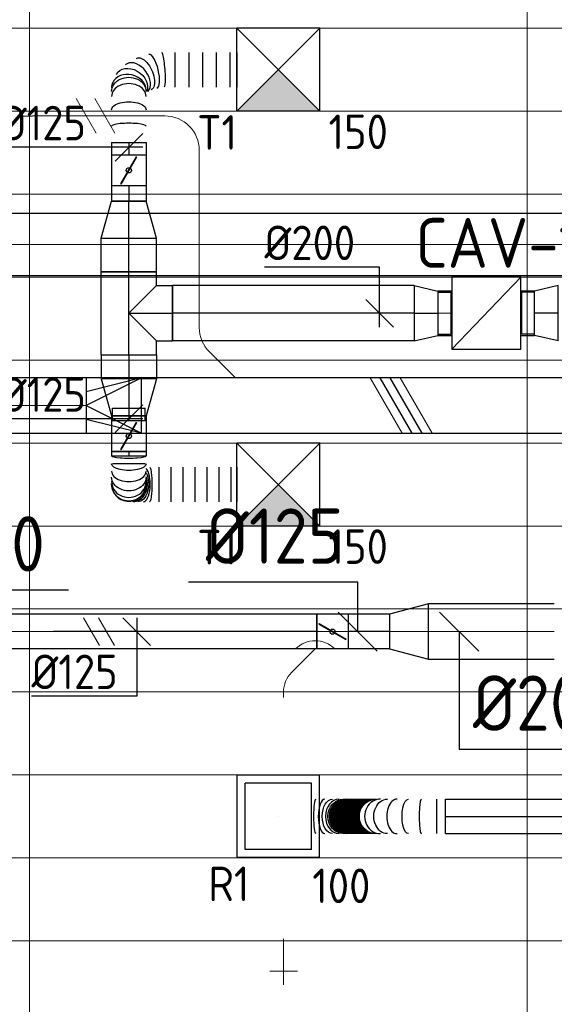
# Model space of a CAD drawing. Header units: millimetres. Extents: x -74135 to 19179, y 5032 to 51848.
# Tile 27 of 55: x -62891 to -60958, y 45819 to 49380. Entities that reach past the tile are written whole.
import ezdxf
from ezdxf.enums import TextEntityAlignment as Align

# ---------------------------------------------------------------- set-up
doc = ezdxf.new("R2010")
doc.units = ezdxf.units.MM
doc.header["$LTSCALE"] = 50
doc.linetypes.add('CENTER2', pattern=[28.575, 19.05, -3.175, 3.175, -3.175])
for name, color, linetype in [('4plfd', 254, 'Continuous'), ('WL570---_RETOUR', 100, 'Continuous'), ('WL570---_RETOUR_HL', 1, 'Continuous'), ('WL570---_RETOUR_RST', 3, 'Continuous'), ('WL570---_RETOUR_RST_HL', 1, 'Continuous'), ('WL570---_TOEVOER', 200, 'Continuous'), ('WL570---_TOEVOER_HL', 1, 'Continuous'), ('WL570---_TOEVOER_RST', 3, 'Continuous'), ('WL570---_TOEVOER_RST_HL', 1, 'Continuous'), ('WM570---_RETOUR_PR', 2, 'Continuous'), ('WM570---_RETOUR_RST_PR', 1, 'Continuous'), ('WM570---_TOEVOER', 2, 'Continuous'), ('WM570---_TOEVOER_PR', 2, 'Continuous'), ('WM570---_TOEVOER_RST_PR', 1, 'Continuous')]:
    doc.layers.add(name, color=color, linetype=linetype)
for name, color, linetype, lineweight in [('WL570---_BESTAAND-HARTLIJN', 161, 'Continuous', 0), ('WL570---_BESTAAND-TOEVOER', 180, 'Continuous', 0), ('WL570---_DEMONTEREN', 10, 'Continuous', 0)]:
    doc.layers.add(name, color=color, linetype=linetype, lineweight=lineweight)
doc.layers.get('WL570---_DEMONTEREN').off()
doc.styles.add('BURO-025', font='ISO96.shx', dxfattribs={"height": 125})
doc.styles.add('MAATVOERING', font='ISO')

# ---------------------------------------------------------------- blocks, each defined once
blk = doc.blocks.new('KARO')
for p, q in [((1, 0.5), (0, 0.5)), ((0, -0.5), (1, -0.5))]:
    blk.add_line(p, q)
at = {"invisible_edges": 15}
blk.add_3dface([(0, 0.5), (0, -0.5), (1, -0.5), (1, 0.5)], dxfattribs=at)
at = {"layer": 'WL570---_BESTAAND-HARTLIJN'}
blk.add_line((0, 0), (1, 0), dxfattribs=at)
blk = doc.blocks.new('OSV1251000460K')
blk.add_lwpolyline([(-46.7, -62.5), (0, -50), (0, 50), (-46.7, 62.5)], close=True)
at = {"layer": 'WL570---_BESTAAND-HARTLIJN'}
blk.add_line((-46.7, 0), (0, 0), dxfattribs=at)
blk = doc.blocks.new('OBO10000090ZE')
blk.add_lwpolyline([(-50, 0), (50, 0), (50, 100, 1), (-50, 100)], format="xyb", close=True)
at = {"layer": 'WL570---_BESTAAND-HARTLIJN'}
for points in [[(0, 0), (0, 150)], [(-50, 100), (50, 100)]]:
    blk.add_lwpolyline(points, dxfattribs=at)
blk = doc.blocks.new('OSV20012501390G')
blk.add_lwpolyline([(0, -100), (140, -62.5), (140, 62.5), (0, 100)], close=True)
at = {"layer": 'WL570---_BESTAAND-HARTLIJN'}
blk.add_line((0, 0), (140, 0), dxfattribs=at)
blk = doc.blocks.new('OZA1250100045R')
blk.add_lwpolyline([(70.7, 0), (106.1, 35.4), (35.4, 106.1), (-70.7, 0)])
at = {"layer": 'WL570---_BESTAAND-HARTLIJN'}
blk.add_line((0, 0), (70.7, 70.7), dxfattribs=at)
at = {"layer": 'WL570---_BESTAAND-TOEVOER'}
blk.add_arc((0, 70.7), 100, 225, 315, dxfattribs=at)
blk = doc.blocks.new('MVLINE')
blk.add_line((35.4, -35.4), (-35.4, 35.4))
blk = doc.blocks.new('OSV1251000460G')
blk.add_lwpolyline([(0, -62.5), (46.7, -50), (46.7, 50), (0, 62.5)], close=True)
at = {"layer": 'WL570---_BESTAAND-HARTLIJN'}
blk.add_line((0, 0), (46.7, 0), dxfattribs=at)
blk = doc.blocks.new('OBO10000045H')
blk.add_lwpolyline([(50, -41.4, 0.198912), (6.1, 64.6), (-64.6, -6.1, -0.198912), (-50, -41.4)], format="xyb", close=True)
at = {"invisible_edges": 15}
for points in [[(-61.7, -9.3), (14.9, 55), (6.1, 64.6), (-64.6, -6.1)], [(-59, -12.7), (22.9, 44.6), (14.9, 55), (-61.7, -9.3)], [(-56.7, -16.4), (29.9, 33.6), (22.9, 44.6), (-59, -12.7)], [(-54.7, -20.3), (35.9, 22), (29.9, 33.6), (-56.7, -16.4)], [(-53, -24.3), (41, 9.9), (35.9, 22), (-54.7, -20.3)], [(-51.7, -28.5), (44.9, -2.6), (41, 9.9), (-53, -24.3)], [(-50.8, -32.7), (47.7, -15.4), (44.9, -2.6), (-51.7, -28.5)], [(-50.2, -37.1), (49.4, -28.3), (47.7, -15.4), (-50.8, -32.7)], [(-50, -41.4), (50, -41.4), (49.4, -28.3), (-50.2, -37.1)]]:
    blk.add_3dface(points, dxfattribs=at)
at = {"layer": 'WL570---_BESTAAND-HARTLIJN'}
blk.add_arc((-100, -41.4), 100, 0, 45, dxfattribs=at)
blk = doc.blocks.new('KARH')
for p, q in [((1, 0.5), (0, 0.5)), ((0, -0.5), (1, -0.5))]:
    blk.add_line(p, q)
at = {"invisible_edges": 15}
blk.add_3dface([(0, 0.5), (0, -0.5), (1, -0.5), (1, 0.5)], dxfattribs=at)
blk = doc.blocks.new('VRO200200002002000H')
at = {"layer": 'WL570---_TOEVOER'}
for p, q in [((0, 100), (200, 50)), ((0, -100), (200, -50))]:
    blk.add_line(p, q, dxfattribs=at)
blk.add_lwpolyline([(0, 100), (0, -100), (200, -100), (200, 100)], close=True, dxfattribs=at)
blk.add_lwpolyline([(0, -100), (0, -100), (200, 0), (0, 100)], dxfattribs=at)
blk = doc.blocks.new('OAF12500045L')
blk.add_line((-138.4, 0), (138.4, 0))
blk.add_lwpolyline([(-88.4, 0), (-123.7, 35.4), (-35.4, 123.7), (88.4, 0)])
at = {"layer": 'WL570---_BESTAAND-HARTLIJN'}
blk.add_line((-79.5, 79.5), (0, 0), dxfattribs=at)
blk = doc.blocks.new('RB45DO')
blk.add_lwpolyline([(0.707107, 0.5), (0, 0.5), (0, -0.5), (0.707107, -0.5, 0.133256), (0.835518, -0.465158, 0.106756), (0.957107, -0.353553, 0.082828), (1.032249, -0.198077, 0.071352), (1.06066, 0, 0.071352), (1.032249, 0.198077, 0.082828), (0.957107, 0.353553, 0.106756), (0.835518, 0.465158, 0.133256)], format="xyb", close=True)
at = {"layer": 'WL570---_BESTAAND-HARTLIJN'}
blk.add_line((0, 0), (1.06066, 0), dxfattribs=at)
blk = doc.blocks.new('OBO12500045N')
at = {"xscale": 125, "yscale": 125, "zscale": 125}
blk.add_blockref('RB45DO', (0, 0), dxfattribs=at)
blk = doc.blocks.new('OBO12500045H')
blk.add_lwpolyline([(62.5, -51.8, 0.198912), (7.6, 80.8), (-80.8, -7.6, -0.198912), (-62.5, -51.8)], format="xyb", close=True)
at = {"invisible_edges": 15}
for points in [[(-77.1, -11.6), (18.6, 68.7), (7.6, 80.8), (-80.8, -7.6)], [(-73.8, -15.9), (28.6, 55.8), (18.6, 68.7), (-77.1, -11.6)], [(-70.9, -20.5), (37.4, 42), (28.6, 55.8), (-73.8, -15.9)], [(-68.4, -25.4), (44.9, 27.5), (37.4, 42), (-70.9, -20.5)], [(-66.3, -30.4), (51.2, 12.4), (44.9, 27.5), (-68.4, -25.4)], [(-64.6, -35.6), (56.1, -3.2), (51.2, 12.4), (-66.3, -30.4)], [(-63.4, -40.9), (59.7, -19.2), (56.1, -3.2), (-64.6, -35.6)], [(-62.7, -46.3), (61.8, -35.4), (59.7, -19.2), (-63.4, -40.9)], [(-62.5, -51.8), (62.5, -51.8), (61.8, -35.4), (-62.7, -46.3)]]:
    blk.add_3dface(points, dxfattribs=at)
at = {"layer": 'WL570---_BESTAAND-HARTLIJN'}
blk.add_arc((-125, -51.8), 125, 0, 45, dxfattribs=at)
blk = doc.blocks.new('RB45UP')
blk.add_lwpolyline([(0, -0.5), (0.707107, -0.5), (0.707107, 0.5), (0, 0.5, -0.133256), (0.128411, 0.465158, -0.106756), (0.25, 0.353553, -0.082828), (0.325143, 0.198077, -0.071352), (0.353553, 0, -0.071352), (0.325143, -0.198077, -0.082828), (0.25, -0.353553, -0.106756), (0.128411, -0.465158, -0.133256)], format="xyb", close=True)
at = {"layer": 'WL570---_BESTAAND-HARTLIJN'}
blk.add_line((0, 0), (0.707107, 0), dxfattribs=at)
blk = doc.blocks.new('OBO12500045O')
at = {"xscale": 125, "yscale": 125, "zscale": 125}
blk.add_blockref('RB45UP', (0, 0), dxfattribs=at)
blk = doc.blocks.new('OBO12500090H')
blk.add_lwpolyline([(62.5, -125, 0.414214), (-125, 62.5), (-125, -62.5, -0.414214), (-62.5, -125)], format="xyb", close=True)
at = {"invisible_edges": 15}
for points in [[(-114.1, -63.4), (-92.4, 59.7), (-125, 62.5), (-125, -62.5)], [(-103.6, -66.3), (-60.9, 51.2), (-92.4, 59.7), (-114.1, -63.4)], [(-93.8, -70.9), (-31.2, 37.4), (-60.9, 51.2), (-103.6, -66.3)], [(-84.8, -77.1), (-4.5, 18.6), (-31.2, 37.4), (-93.8, -70.9)], [(-77.1, -84.8), (18.6, -4.5), (-4.5, 18.6), (-84.8, -77.1)], [(-70.9, -93.8), (37.4, -31.2), (18.6, -4.5), (-77.1, -84.8)], [(-66.3, -103.6), (51.2, -60.9), (37.4, -31.2), (-70.9, -93.8)], [(-63.4, -114.1), (59.7, -92.4), (51.2, -60.9), (-66.3, -103.6)], [(-62.5, -125), (62.5, -125), (59.7, -92.4), (-63.4, -114.1)]]:
    blk.add_3dface(points, dxfattribs=at)
at = {"layer": 'WL570---_BESTAAND-HARTLIJN'}
blk.add_arc((-125, -125), 125, 0, 90, dxfattribs=at)
blk = doc.blocks.new('UISO')
for p, q in [((0, 0.18), (1, 0.757)), ((0, 0), (1, 0.577))]:
    blk.add_line(p, q)
at = {"layer": 'WL570---_BESTAAND-TOEVOER'}
for p, q in [((0, 0.36), (1, 0.937)), ((0, -0.18), (1, 0.397))]:
    blk.add_line(p, q, dxfattribs=at)
blk = doc.blocks.new('VBX1601600016025000')
blk.add_lwpolyline([(50, -130), (300, -130), (300, 130), (50, 130)], close=True)
for points in [[(50, 80), (0, 80), (0, -80), (50, -80)], [(300, -80), (350, -80), (350, 80), (300, 80)]]:
    blk.add_lwpolyline(points)
at = {"layer": 'WL570---_BESTAAND-HARTLIJN'}
blk.add_line((300, 0), (350, 0), dxfattribs=at)
at = {"layer": 'WL570---_BESTAAND-TOEVOER'}
blk.add_line((50, -130), (300, 130), dxfattribs=at)
blk = doc.blocks.new('Groep-47')
at = {"color": 8, "linetype": 'Continuous', "lineweight": 13}
for p, q in [((-73154.9, 48999.1), (-11882.7, 48999.1)), ((-73154.9, 48699.1), (-11882.7, 48699.1)), ((-73154.9, 48399.1), (-11882.7, 48399.1)), ((-73154.9, 48399.1), (-11882.7, 48399.1)), ((-73154.9, 48099.1), (-11882.7, 48099.1)), ((-73154.9, 47799.1), (-11882.7, 47799.1)), ((-73154.9, 47499.1), (-11882.7, 47499.1)), ((-73154.9, 47199.1), (-11882.7, 47199.1)), ((-73154.9, 46899.1), (-11882.7, 46899.1)), ((-73154.9, 46599.1), (-11882.7, 46599.1)), ((-73154.9, 46299.1), (-11882.7, 46299.1)), ((-73154.9, 45999.1), (-11882.7, 45999.1)), ((-73154.9, 45699.1), (-11882.7, 45699.1))]:
    blk.add_line(p, q, dxfattribs=at)
blk = doc.blocks.new('Groep-53')
at = {"color": 8, "linetype": 'Continuous', "lineweight": 13}
for p, q in [((-63854.9, 50199.1), (-63854.9, 43299.1)), ((-62054.9, 50199.1), (-62054.9, 43299.1))]:
    blk.add_line(p, q, dxfattribs=at)
at = {"color": 8}
blk.add_blockref('Groep-47', (0, 0), dxfattribs=at)
blk = doc.blocks.new('Block plafond 4e verd')
at = {"layer": '4plfd'}
blk.add_blockref('Groep-53', (73304.912, -19149.14), dxfattribs=at)
blk = doc.blocks.new('*U305')
at = {"ltscale": 10}
for p, q in [((-56.4, 62.5, -2700), (56.4, 62.5, -2700)), ((-56.4, -62.5, -2700), (-56.4, 62.5, -2700)), ((56.4, 62.5, -2700), (56.4, -62.5, -2700)), ((-49.4, 27.3, -2700), (-48.4, 29.1, -2700)), ((48.4, -29.1, -2700), (-49.4, 27.3, -2700)), ((49.4, -27.3, -2700), (-48.4, 29.1, -2700)), ((48.4, -29.1, -2700), (49.4, -27.3, -2700)), ((-56.4, -62.5, -2700), (56.4, -62.5, -2700))]:
    blk.add_line(p, q, dxfattribs=at)
blk.add_circle((0, 0, -2700), 9.41, dxfattribs=at)
at = {"layer": 'WL570---_TOEVOER', "color": 2, "style": 'BURO-025'}
blk.add_attdef('I', text='', height=125, dxfattribs=at).set_placement((0, 0), align=Align.MIDDLE)
at = {"layer": 'WM570---_TOEVOER_PR', "color": 2, "style": 'BURO-025'}
blk.add_attdef('POSNR', text='', height=125, dxfattribs=at).set_placement((0, 0), align=Align.MIDDLE)
blk = doc.blocks.new('*U306')
at = {"color": 0, "ltscale": 10}
for p, q in [((0, 62.5, -2700), (149.9, 62.5, -2700)), ((0, -62.5, -2700), (0, 62.5, -2700)), ((0, -62.5, -2700), (149.9, -62.5, -2700))]:
    blk.add_line(p, q, dxfattribs=at)
at = {"layer": 'WL570---_TOEVOER_HL', "linetype": 'CENTER2'}
blk.add_line((0, 0, -2700), (149.9, 0, -2700), dxfattribs=at)
at = {"layer": 'WM570---_TOEVOER_PR', "color": 2, "style": 'BURO-025'}
blk.add_attdef('POSNR', text='', height=125, dxfattribs=at).set_placement((0, 0), align=Align.MIDDLE)
blk = doc.blocks.new('*U308')
at = {"color": 0, "ltscale": 10}
for p, q in [((0, 62.5, -2700), (1814.5, 62.5, -2700)), ((0, -62.5, -2700), (0, 62.5, -2700)), ((1814.5, 62.5, -2700), (1814.5, -62.5, -2700)), ((0, -62.5, -2700), (1814.5, -62.5, -2700))]:
    blk.add_line(p, q, dxfattribs=at)
at = {"layer": 'WL570---_TOEVOER_HL', "linetype": 'CENTER2'}
blk.add_line((0, 0, -2700), (1814.5, 0, -2700), dxfattribs=at)
at = {"layer": 'WM570---_TOEVOER_PR', "color": 2, "style": 'BURO-025'}
blk.add_attdef('POSNR', text='', height=125, dxfattribs=at).set_placement((0, 0), align=Align.MIDDLE)
blk = doc.blocks.new('*U310')
at = {"layer": 'WM570---_TOEVOER', "color": 0, "ltscale": 10}
for p, q in [((50, -50), (-50, 50)), ((0, 50), (0, -233.1)), ((0, -233.1), (-380.4, -233.1))]:
    blk.add_line(p, q, dxfattribs=at)
at = {"layer": 'WM570---_TOEVOER', "color": 0, "style": 'BURO-025'}
blk.add_text('%%c125', height=125, dxfattribs=at).set_placement((-380.4, -208.1))
blk = doc.blocks.new('*U266')
at = {"color": 0, "ltscale": 10}
for p, q in [((150, 150, -2500), (-150, 150, -2500)), ((-150, -150, -2500), (-150, 150, -2500)), ((150, -150, -2500), (-150, 150, -2500)), ((-150, -150, -2500), (150, 150, -2500)), ((150, -150, -2500), (150, 150, -2500)), ((150, -150, -2500), (-150, -150, -2500))]:
    blk.add_line(p, q, dxfattribs=at)
at = {"layer": 'WL570---_TOEVOER_RST_HL', "linetype": 'CENTER2'}
blk.add_circle((0, 0, -2500), 0.075, dxfattribs=at)
at = {"layer": 'WL570---_TOEVOER_RST', "color": 2, "style": 'BURO-025'}
for tag in ['MC', 'Q']:
    blk.add_attdef(tag, text='', height=125, dxfattribs=at).set_placement((0, 0), align=Align.MIDDLE)
at = {"layer": 'WM570---_TOEVOER_RST_PR', "color": 2, "style": 'BURO-025'}
blk.add_attdef('POSNR', text='', height=125, dxfattribs=at).set_placement((0, 0), align=Align.MIDDLE)
blk = doc.blocks.new('*U312')
at = {"color": 0, "ltscale": 10}
for p, q in [((0, 100), (85.2, 80)), ((0, 100), (0, -100)), ((85.2, 80), (85.2, -80)), ((85.2, 76), (131.9, 76)), ((85.2, 76), (85.2, -76)), ((85.2, 76), (85.2, -76)), ((131.9, 76), (131.9, -76)), ((131.9, 76), (131.9, -76)), ((0, -100), (85.2, -80)), ((85.2, -76), (131.9, -76))]:
    blk.add_line(p, q, dxfattribs=at)
at = {"layer": 'WL570---_TOEVOER_HL', "linetype": 'CENTER2'}
blk.add_line((0, 0), (85.2, 0), dxfattribs=at)
for centre in [(0, 0), (85.2, 0)]:
    blk.add_circle(centre, 0.075, dxfattribs=at)
at = {"layer": 'WM570---_TOEVOER_PR', "color": 2, "style": 'BURO-025'}
blk.add_attdef('POSNR', text='', height=125, dxfattribs=at).set_placement((0, 0), align=Align.MIDDLE)
blk = doc.blocks.new('*U313')
at = {"color": 0, "ltscale": 10}
for p, q in [((150, 150, -2500), (-150, 150, -2500)), ((-150, -150, -2500), (-150, 150, -2500)), ((150, -150, -2500), (-150, 150, -2500)), ((-150, -150, -2500), (150, 150, -2500)), ((150, -150, -2500), (150, 150, -2500)), ((150, -150, -2500), (-150, -150, -2500))]:
    blk.add_line(p, q, dxfattribs=at)
at = {"layer": 'WL570---_TOEVOER_HL', "linetype": 'CENTER2'}
blk.add_circle((0, 0, -2500), 0.075, dxfattribs=at)
at = {"layer": 'WL570---_TOEVOER', "color": 2, "style": 'BURO-025'}
for tag in ['MC', 'Q']:
    blk.add_attdef(tag, text='', height=125, dxfattribs=at).set_placement((0, 0), align=Align.MIDDLE)
at = {"layer": 'WM570---_TOEVOER_PR', "color": 2, "style": 'BURO-025'}
blk.add_attdef('POSNR', text='', height=125, dxfattribs=at).set_placement((0, 0), align=Align.MIDDLE)
blk = doc.blocks.new('*U314')
at = {"color": 0, "ltscale": 10}
for p, q in [((0, 100, -2700), (134.1, 62.5, -2700)), ((0, 100, -2700), (0, -100, -2700)), ((134.1, 62.5, -2700), (134.1, -62.5, -2700)), ((0, -100, -2700), (134.1, -62.5, -2700))]:
    blk.add_line(p, q, dxfattribs=at)
at = {"layer": 'WL570---_TOEVOER_HL', "linetype": 'CENTER2'}
blk.add_line((0, 0, -2700), (134.1, 0, -2700), dxfattribs=at)
for centre in [(0, 0, -2700), (134.1, 0, -2700)]:
    blk.add_circle(centre, 0.075, dxfattribs=at)
at = {"layer": 'WM570---_TOEVOER_PR', "color": 2, "style": 'BURO-025'}
blk.add_attdef('POSNR', text='', height=125, dxfattribs=at).set_placement((0, 0), align=Align.MIDDLE)
blk = doc.blocks.new('*U315')
at = {"color": 0, "ltscale": 10}
for p, q in [((0, 100, -2700), (121.1, 100, -2700)), ((0, -100, -2700), (0, 100, -2700)), ((121.1, 100, -2700), (121.1, -100, -2700)), ((0, -100, -2700), (121.1, -100, -2700))]:
    blk.add_line(p, q, dxfattribs=at)
at = {"layer": 'WL570---_TOEVOER_HL', "linetype": 'CENTER2'}
blk.add_line((0, 0, -2700), (121.1, 0, -2700), dxfattribs=at)
at = {"layer": 'WM570---_TOEVOER_PR', "color": 2, "style": 'BURO-025'}
blk.add_attdef('POSNR', text='', height=125, dxfattribs=at).set_placement((0, 0), align=Align.MIDDLE)
blk = doc.blocks.new('*U316')
at = {"color": 0, "ltscale": 10}
for p, q in [((0, 100, -2700), (86.5, 100, -2700)), ((0, -100, -2700), (0, 100, -2700)), ((86.5, 100, -2700), (86.5, -100, -2700)), ((0, -100, -2700), (86.5, -100, -2700))]:
    blk.add_line(p, q, dxfattribs=at)
at = {"layer": 'WL570---_TOEVOER_HL', "linetype": 'CENTER2'}
blk.add_line((0, 0, -2700), (86.5, 0, -2700), dxfattribs=at)
at = {"layer": 'WM570---_TOEVOER_PR', "color": 2, "style": 'BURO-025'}
blk.add_attdef('POSNR', text='', height=125, dxfattribs=at).set_placement((0, 0), align=Align.MIDDLE)
blk = doc.blocks.new('*U317')
at = {"color": 0, "ltscale": 10}
for p, q in [((0, 100, -2700), (134.1, 62.5, -2700)), ((0, 100, -2700), (0, -100, -2700)), ((134.1, 62.5, -2700), (134.1, -62.5, -2700)), ((0, -100, -2700), (134.1, -62.5, -2700))]:
    blk.add_line(p, q, dxfattribs=at)
at = {"layer": 'WL570---_TOEVOER_HL', "linetype": 'CENTER2'}
blk.add_line((0, 0, -2700), (134.1, 0, -2700), dxfattribs=at)
for centre in [(0, 0, -2700), (134.1, 0, -2700)]:
    blk.add_circle(centre, 0.075, dxfattribs=at)
at = {"layer": 'WM570---_TOEVOER_PR', "color": 2, "style": 'BURO-025'}
blk.add_attdef('POSNR', text='', height=125, dxfattribs=at).set_placement((0, 0), align=Align.MIDDLE)
blk = doc.blocks.new('*U318')
at = {"color": 0, "ltscale": 10}
for p, q in [((0, 62.5, -2700), (16.7, 62.5, -2700)), ((0, -62.5, -2700), (0, 62.5, -2700)), ((0, -62.5, -2700), (16.7, -62.5, -2700))]:
    blk.add_line(p, q, dxfattribs=at)
at = {"layer": 'WL570---_TOEVOER_HL', "linetype": 'CENTER2'}
blk.add_line((0, 0, -2700), (16.7, 0, -2700), dxfattribs=at)
at = {"layer": 'WM570---_TOEVOER_PR', "color": 2, "style": 'BURO-025'}
blk.add_attdef('POSNR', text='', height=125, dxfattribs=at).set_placement((0, 0), align=Align.MIDDLE)
blk = doc.blocks.new('*U319')
at = {"color": 0, "ltscale": 10}
for p, q in [((0, 62.5, -2700), (16.7, 62.5, -2700)), ((16.7, 62.5, -2700), (16.7, -62.5, -2700)), ((0, -62.5, -2700), (16.7, -62.5, -2700))]:
    blk.add_line(p, q, dxfattribs=at)
at = {"layer": 'WL570---_TOEVOER_HL', "linetype": 'CENTER2'}
blk.add_line((0, 0, -2700), (16.7, 0, -2700), dxfattribs=at)
at = {"layer": 'WM570---_TOEVOER_PR', "color": 2, "style": 'BURO-025'}
blk.add_attdef('POSNR', text='', height=125, dxfattribs=at).set_placement((0, 0), align=Align.MIDDLE)
blk = doc.blocks.new('*U320')
at = {"color": 0, "ltscale": 10}
for p, q in [((0, 62.5, -2700), (54.8, 62.5, -2700)), ((54.8, 62.5, -2700), (54.8, -62.5, -2700)), ((0, -62.5, -2700), (54.8, -62.5, -2700))]:
    blk.add_line(p, q, dxfattribs=at)
at = {"layer": 'WL570---_TOEVOER_HL', "linetype": 'CENTER2'}
blk.add_line((0, 0, -2700), (54.8, 0, -2700), dxfattribs=at)
at = {"layer": 'WM570---_TOEVOER_PR', "color": 2, "style": 'BURO-025'}
blk.add_attdef('POSNR', text='', height=125, dxfattribs=at).set_placement((0, 0), align=Align.MIDDLE)
blk = doc.blocks.new('*U321')
at = {"ltscale": 10}
for p, q in [((-56.5, 62.5, -2700), (56.4, 62.5, -2700)), ((-56.5, -62.5, -2700), (-56.5, 62.5, -2700)), ((56.4, 62.5, -2700), (56.4, -62.5, -2700)), ((-49.4, 27.3, -2700), (-48.4, 29.1, -2700)), ((48.4, -29.1, -2700), (-49.4, 27.3, -2700)), ((49.4, -27.3, -2700), (-48.4, 29.1, -2700)), ((48.4, -29.1, -2700), (49.4, -27.3, -2700)), ((-56.5, -62.5, -2700), (56.4, -62.5, -2700))]:
    blk.add_line(p, q, dxfattribs=at)
blk.add_circle((0, 0, -2700), 9.41, dxfattribs=at)
at = {"layer": 'WL570---_TOEVOER', "color": 2, "style": 'BURO-025'}
blk.add_attdef('I', text='', height=125, dxfattribs=at).set_placement((0, 0), align=Align.MIDDLE)
at = {"layer": 'WM570---_TOEVOER_PR', "color": 2, "style": 'BURO-025'}
blk.add_attdef('POSNR', text='', height=125, dxfattribs=at).set_placement((0, 0), align=Align.MIDDLE)
blk = doc.blocks.new('*U322')
at = {"color": 0, "ltscale": 10}
for p, q in [((0, 100, -2700), (874.5, 100, -2700)), ((0, -100, -2700), (0, 100, -2700)), ((874.5, 100, -2700), (874.5, -100, -2700)), ((0, -100, -2700), (874.5, -100, -2700))]:
    blk.add_line(p, q, dxfattribs=at)
at = {"layer": 'WL570---_TOEVOER_HL', "linetype": 'CENTER2'}
blk.add_line((0, 0, -2700), (874.5, 0, -2700), dxfattribs=at)
at = {"layer": 'WM570---_TOEVOER_PR', "color": 2, "style": 'BURO-025'}
blk.add_attdef('POSNR', text='', height=125, dxfattribs=at).set_placement((0, 0), align=Align.MIDDLE)
blk = doc.blocks.new('*U323')
at = {"color": 0, "ltscale": 10}
for p, q in [((-150.3, 100, -2700), (150.3, 100, -2700)), ((-150.3, 100, -2700), (-150.3, -100, -2700)), ((150.3, 100, -2700), (150.3, -100, -2700)), ((0, 0, -2700), (-100, -100, -2700)), ((0, 0, -2700), (100, -100, -2700)), ((-150.3, -100, -2700), (-100, -100, -2700)), ((-100, -100, -2700), (-100, -157.3, -2700)), ((100, -100, -2700), (150.3, -100, -2700)), ((100, -100, -2700), (100, -157.3, -2700)), ((100, -157.3, -2700), (-100, -157.3, -2700))]:
    blk.add_line(p, q, dxfattribs=at)
at = {"layer": 'WL570---_TOEVOER_HL', "linetype": 'CENTER2'}
for p, q in [((-150.3, 0, -2700), (150.3, 0, -2700)), ((0, 0, -2700), (0, -157.3, -2700))]:
    blk.add_line(p, q, dxfattribs=at)
at = {"layer": 'WM570---_TOEVOER_PR', "color": 2, "style": 'BURO-025'}
blk.add_attdef('POSNR', text='', height=125, dxfattribs=at).set_placement((0, 0), align=Align.MIDDLE)
blk = doc.blocks.new('*U324')
at = {"color": 0, "ltscale": 10}
for p, q in [((0, 100, -2700), (85.2, 80, -2700)), ((0, 100, -2700), (0, -100, -2700)), ((85.2, 80, -2700), (85.2, -80, -2700)), ((85.2, 76, -2700), (131.9, 76, -2700)), ((85.2, 76, -2700), (85.2, -76, -2700)), ((85.2, 76, -2700), (85.2, -76, -2700)), ((131.9, 76, -2700), (131.9, -76, -2700)), ((131.9, 76, -2700), (131.9, -76, -2700)), ((0, -100, -2700), (85.2, -80, -2700)), ((85.2, -76, -2700), (131.9, -76, -2700))]:
    blk.add_line(p, q, dxfattribs=at)
at = {"layer": 'WL570---_TOEVOER_HL', "linetype": 'CENTER2'}
blk.add_line((0, 0, -2700), (85.2, 0, -2700), dxfattribs=at)
for centre in [(0, 0, -2700), (85.2, 0, -2700)]:
    blk.add_circle(centre, 0.075, dxfattribs=at)
at = {"layer": 'WM570---_TOEVOER_PR', "color": 2, "style": 'BURO-025'}
blk.add_attdef('POSNR', text='', height=125, dxfattribs=at).set_placement((0, 0), align=Align.MIDDLE)
blk = doc.blocks.new('*U325')
at = {"color": 0, "ltscale": 10}
for p, q in [((0, 62.5, -2700), (44.6, 62.5, -2700)), ((0, -62.5, -2700), (0, 62.5, -2700)), ((0, -62.5, -2700), (44.6, -62.5, -2700))]:
    blk.add_line(p, q, dxfattribs=at)
at = {"layer": 'WL570---_TOEVOER_HL', "linetype": 'CENTER2'}
blk.add_line((0, 0, -2700), (44.6, 0, -2700), dxfattribs=at)
at = {"layer": 'WM570---_TOEVOER_PR', "color": 2, "style": 'BURO-025'}
blk.add_attdef('POSNR', text='', height=125, dxfattribs=at).set_placement((0, 0), align=Align.MIDDLE)
blk = doc.blocks.new('*U326')
at = {"color": 0, "ltscale": 10}
for p, q in [((0, 62.5, -2700), (0, -62.5, -2700)), ((318.5, -73.1, -2700), (318.3, -72.1, -2700)), ((325.3, -166.5, -2700), (200.3, -166.5, -2700)), ((325.3, -216.3, -2700), (200.3, -216.3, -2700)), ((325.3, -266, -2700), (200.3, -266, -2700)), ((325.3, -315.8, -2700), (200.3, -315.8, -2700)), ((325.3, -365.6, -2700), (200.3, -365.6, -2700)), ((325.3, -390.5, -2700), (200.3, -390.5, -2700))]:
    blk.add_line(p, q, dxfattribs=at)
for centre, major_axis, ratio, start_param, end_param in [((59, 0, -2700), (0, -62.5), 0.164317, 0, 3.141593), ((166.4, 0, -2700), (0, -62.5), 0.737003, 0, 3.141593), ((194, 0, -2700), (-14, -61.5), 0.815279, 0.183117, 2.958476), ((194, 0, -2700), (-14, -61.5), 0.815279, 2.958476, 3.32471), ((232.2, -28.3, -2700), (50.4, 37.5), 0.656984, 3.227133, 6.197645), ((232.2, -28.3, -2700), (50.4, 37.5), 0.656984, 6.197645, 6.368726), ((257.4, -86.9, -2700), (61, 14.3), 0.31803, 3.16766, 6.257118)]:
    blk.add_ellipse(centre, major_axis=major_axis, ratio=ratio, start_param=start_param, end_param=end_param, dxfattribs=at)
at = {"color": 0, "ltscale": 10, "extrusion": (0, 0, -1)}
for centre, major_axis, ratio, start_param, end_param in [((117.4, 0, -2700), (0, 62.5), 0.475671, 0, 3.141593), ((214.2, -9.7, -2700), (36.8, 51.1), 0.762371, 6.147465, 9.289057), ((183.6, 0, -2700), (0, 62.5), 0.828917, 0, 3.141593), ((247, -54.7, -2700), (57.5, 25.1), 0.505278, 6.233135, 9.374728), ((262.8, -123, -2700), (62.5, 4.7), 0.108533, 6.275097, 9.41669)]:
    blk.add_ellipse(centre, major_axis=major_axis, ratio=ratio, start_param=start_param, end_param=end_param, dxfattribs=at)
at = {"layer": 'WM570---_TOEVOER_PR', "color": 2, "style": 'BURO-025'}
blk.add_attdef('POSNR', text='', height=125, dxfattribs=at).set_placement((0, 0), align=Align.MIDDLE)
blk = doc.blocks.new('*U327')
at = {"ltscale": 10}
for p, q in [((-56.5, 59.4, -2700), (-100.8, 59.4, -2700)), ((-100.8, -59.4, -2700), (-100.8, 59.4, -2700)), ((-56.5, 62.5, -2700), (56.4, 62.5, -2700)), ((-56.5, -62.5, -2700), (-56.5, 62.5, -2700)), ((56.4, 62.5, -2700), (56.4, -62.5, -2700)), ((100.7, 59.4, -2700), (100.7, -59.4, -2700)), ((-49.4, 27.3, -2700), (-48.4, 29.1, -2700)), ((48.4, -29.1, -2700), (-49.4, 27.3, -2700)), ((49.4, -27.3, -2700), (-48.4, 29.1, -2700)), ((48.4, -29.1, -2700), (49.4, -27.3, -2700)), ((-56.5, -59.4, -2700), (-100.8, -59.4, -2700)), ((-56.5, -62.5, -2700), (56.4, -62.5, -2700))]:
    blk.add_line(p, q, dxfattribs=at)
blk.add_circle((0, 0, -2700), 9.41, dxfattribs=at)
at = {"layer": 'WL570---_TOEVOER', "color": 2, "style": 'BURO-025'}
blk.add_attdef('I', text='', height=125, dxfattribs=at).set_placement((0, 0), align=Align.MIDDLE)
at = {"layer": 'WM570---_TOEVOER_PR', "color": 2, "style": 'BURO-025'}
blk.add_attdef('POSNR', text='', height=125, dxfattribs=at).set_placement((0, 0), align=Align.MIDDLE)
blk = doc.blocks.new('*U328')
at = {"color": 0, "ltscale": 10}
for p, q in [((56.4, 390.5, -2700), (181.4, 390.5, -2700)), ((56.4, 368.7, -2700), (181.4, 368.7, -2700)), ((56.4, 325.3, -2700), (181.4, 325.3, -2700)), ((56.4, 281.9, -2700), (181.4, 281.9, -2700)), ((56.4, 238.4, -2700), (181.4, 238.4, -2700)), ((56.4, 195, -2700), (181.4, 195, -2700)), ((56.4, 151.6, -2700), (181.4, 151.6, -2700)), ((56.4, 108.2, -2700), (181.4, 108.2, -2700)), ((0, -62.5, -2700), (0, 62.5, -2700)), ((180.5, 14.6, -2700), (180.5, 15.4, -2700))]:
    blk.add_line(p, q, dxfattribs=at)
at = {"color": 0, "ltscale": 10, "extrusion": (0, 0, -1)}
for centre, major_axis, ratio, start_param, end_param in [((118.9, 75.1, -2700), (62.5, -0.2), 0.131605, 3.142059, 6.283652), ((118.5, 33.4, -2700), (62.5, -1.3), 0.613787, 3.969739, 6.286617), ((44.3, 0, -2700), (0, 62.5), 0.379701, 0, 3.141593), ((92.2, 0, -2700), (0, 62.5), 0.790396, 0, 3.141593), ((117.5, 5.9, -2700), (62.3, -4.5), 0.93144, 4.397728, 6.307704), ((116.2, 0, -2700), (0, 62.5), 0.996225, 0, 3.141593)]:
    blk.add_ellipse(centre, major_axis=major_axis, ratio=ratio, start_param=start_param, end_param=end_param, dxfattribs=at)
at = {"color": 0, "ltscale": 10}
for centre, major_axis, ratio, start_param, end_param in [((118.8, 53.1, -2700), (-62.5, 0.7), 0.385845, 3.143172, 5.910736), ((15.1, 0, -2700), (0, -62.5), 0.129409, 0, 3.141593), ((70.6, 0, -2700), (0, -62.5), 0.604978, 0, 3.141593), ((118, 17.3, -2700), (-62.5, 2.3), 0.799892, 3.149331, 5.198449), ((107.8, 0, -2700), (0, -62.5), 0.92374, 0, 3.141593), ((116.9, 0, -2700), (42, -46.4), 0.996504, 0.734428, 2.407165), ((116.9, 0, -2700), (42, -46.4), 0.996504, 5.541394, 7.017613)]:
    blk.add_ellipse(centre, major_axis=major_axis, ratio=ratio, start_param=start_param, end_param=end_param, dxfattribs=at)
at = {"layer": 'WM570---_TOEVOER_PR', "color": 2, "style": 'BURO-025'}
blk.add_attdef('POSNR', text='', height=125, dxfattribs=at).set_placement((0, 0), align=Align.MIDDLE)
blk = doc.blocks.new('*U329')
at = {"layer": 'WM570---_TOEVOER', "color": 0, "ltscale": 10}
for p, q in [((0, 167.2), (-416.1, 167.2)), ((0, -50), (0, 167.2)), ((50, -50), (-50, 50))]:
    blk.add_line(p, q, dxfattribs=at)
at = {"layer": 'WM570---_TOEVOER', "color": 0, "style": 'BURO-025'}
blk.add_text('%%c200', height=125, dxfattribs=at).set_placement((-416.1, 192.2))
blk = doc.blocks.new('*U330')
at = {"layer": 'WM570---_TOEVOER', "color": 0, "ltscale": 10}
for p, q in [((-50, -50), (50, 50)), ((50, 0), (-466.6, 0))]:
    blk.add_line(p, q, dxfattribs=at)
at = {"layer": 'WM570---_TOEVOER', "color": 0, "style": 'BURO-025'}
blk.add_text('%%c125', height=125, dxfattribs=at).set_placement((-466.6, 25))
blk = doc.blocks.new('*U438')
at = {"color": 0, "ltscale": 10}
for p, q in [((149, 149, -150), (-149, 149, -150)), ((-149, -149, -150), (-149, 149, -150)), ((149, -149, -150), (149, 149, -150)), ((120, 120, -150), (-120, 120, -150)), ((-120, -120, -150), (-120, 120, -150)), ((120, -120, -150), (120, 120, -150)), ((120, -120, -150), (-120, -120, -150)), ((149, -149, -150), (-149, -149, -150))]:
    blk.add_line(p, q, dxfattribs=at)
at = {"layer": 'WL570---_RETOUR_RST_HL', "linetype": 'CENTER2'}
blk.add_circle((0, 0, -150), 0.075, dxfattribs=at)
at = {"layer": 'WL570---_RETOUR_RST', "color": 2, "style": 'BURO-025'}
for tag in ['MC', 'Q']:
    blk.add_attdef(tag, text='', height=125, dxfattribs=at).set_placement((0, 0), align=Align.MIDDLE)
at = {"layer": 'WM570---_RETOUR_RST_PR', "color": 2, "style": 'BURO-025'}
blk.add_attdef('POSNR', text='', height=125, dxfattribs=at).set_placement((0, 0), align=Align.MIDDLE)
blk = doc.blocks.new('*U446')
at = {"color": 0, "ltscale": 10}
for p, q in [((0, 62.5, -2700), (2461.3, 62.5, -2700)), ((0, -62.5, -2700), (0, 62.5, -2700)), ((2461.3, 62.5, -2700), (2461.3, -62.5, -2700)), ((0, -62.5, -2700), (2461.3, -62.5, -2700))]:
    blk.add_line(p, q, dxfattribs=at)
at = {"layer": 'WL570---_RETOUR_HL', "linetype": 'CENTER2'}
blk.add_line((0, 0, -2700), (2461.3, 0, -2700), dxfattribs=at)
at = {"layer": 'WM570---_RETOUR_PR', "color": 2, "style": 'BURO-025'}
blk.add_attdef('POSNR', text='', height=125, dxfattribs=at).set_placement((0, 0), align=Align.MIDDLE)
blk = doc.blocks.new('*U447')
at = {"color": 0, "ltscale": 10}
for p, q in [((0, 62.5, -2700), (0, -62.5, -2700)), ((31.7, 62.5, -2700), (31.7, -62.5, -2700)), ((484.3, 62.5, -2700), (484.3, -62.5, -2700))]:
    blk.add_line(p, q, dxfattribs=at)
for centre, major_axis, ratio, start_param, end_param in [((87.3, 0, -2700), (0, -62.5), 0.127632, 0, 3.141593), ((175.4, 0, -2700), (0, -62.5), 0.59777, 0, 3.141593), ((235.3, 0, -2700), (0, -62.5), 0.917059, 0, 3.141593), ((358.3, 0, -2700), (0, 62.5), 0.992821, 3.141593, 6.283185), ((385, 0, -2700), (0, 62.5), 0.7825, 3.141593, 6.283185), ((436.7, 0, -2700), (0, 62.5), 0.374713, 3.141593, 6.283185)]:
    blk.add_ellipse(centre, major_axis=major_axis, ratio=ratio, start_param=start_param, end_param=end_param, dxfattribs=at)
at = {"color": 0, "ltscale": 10, "extrusion": (0, 0, -1)}
for centre, major_axis, ratio, start_param, end_param in [((133.6, 0, -2700), (0, 62.5), 0.374713, 0, 3.141593), ((210.1, 0, -2700), (0, 62.5), 0.7825, 0, 3.141593), ((249.5, 0, -2700), (0, 62.5), 0.992821, 0, 3.141593), ((251.6, 0, -2700), (0, 62.5), 0.998875, 0, 3.141593), ((253.6, 0, -2700), (0, 62.5), 0.998875, 0, 3.141593), ((255.6, 0, -2700), (0, 62.5), 0.998875, 0, 3.141593), ((257.6, 0, -2700), (0, 62.5), 0.998875, 0, 3.141593), ((259.5, 0, -2700), (0, 62.5), 0.998875, 0, 3.141593), ((261.5, 0, -2700), (0, 62.5), 0.998875, 0, 3.141593), ((263.5, 0, -2700), (0, 62.5), 0.998875, 0, 3.141593), ((265.5, 0, -2700), (0, 62.5), 0.998875, 0, 3.141593), ((267.5, 0, -2700), (0, 62.5), 0.998875, 0, 3.141593), ((269.4, 0, -2700), (0, 62.5), 0.998875, 0, 3.141593), ((271.4, 0, -2700), (0, 62.5), 0.998875, 0, 3.141593), ((273.4, 0, -2700), (0, 62.5), 0.998875, 0, 3.141593), ((275.4, 0, -2700), (0, 62.5), 0.998875, 0, 3.141593), ((277.4, 0, -2700), (0, 62.5), 0.998875, 0, 3.141593), ((279.3, 0, -2700), (0, 62.5), 0.998875, 0, 3.141593), ((281.3, 0, -2700), (0, 62.5), 0.998875, 0, 3.141593), ((283.3, 0, -2700), (0, 62.5), 0.998875, 0, 3.141593), ((285.3, 0, -2700), (0, 62.5), 0.998875, 0, 3.141593), ((287.2, 0, -2700), (0, 62.5), 0.998875, 0, 3.141593), ((289.2, 0, -2700), (0, 62.5), 0.998875, 0, 3.141593), ((291.2, 0, -2700), (0, 62.5), 0.998875, 0, 3.141593), ((293.2, 0, -2700), (0, 62.5), 0.998875, 0, 3.141593), ((295.2, 0, -2700), (0, 62.5), 0.998875, 0, 3.141593), ((297.1, 0, -2700), (0, 62.5), 0.998875, 0, 3.141593), ((299.1, 0, -2700), (0, 62.5), 0.998875, 0, 3.141593), ((301.1, 0, -2700), (0, 62.5), 0.998875, 0, 3.141593), ((303.1, 0, -2700), (0, 62.5), 0.998875, 0, 3.141593), ((305.1, 0, -2700), (0, 62.5), 0.998875, 0, 3.141593), ((307, 0, -2700), (0, 62.5), 0.998875, 0, 3.141593), ((309, 0, -2700), (0, 62.5), 0.998875, 0, 3.141593), ((311, 0, -2700), (0, 62.5), 0.998875, 0, 3.141593), ((313, 0, -2700), (0, 62.5), 0.998875, 0, 3.141593), ((314.9, 0, -2700), (0, 62.5), 0.998875, 0, 3.141593), ((316.9, 0, -2700), (0, 62.5), 0.998875, 0, 3.141593), ((318.9, 0, -2700), (0, 62.5), 0.998875, 0, 3.141593), ((320.9, 0, -2700), (0, 62.5), 0.998875, 0, 3.141593), ((322.9, 0, -2700), (0, 62.5), 0.998875, 0, 3.141593), ((324.8, 0, -2700), (0, 62.5), 0.998875, 0, 3.141593), ((326.8, 0, -2700), (0, 62.5), 0.998875, 0, 3.141593), ((328.8, 0, -2700), (0, 62.5), 0.998875, 0, 3.141593), ((330.8, 0, -2700), (0, 62.5), 0.998875, 0, 3.141593), ((332.8, 0, -2700), (0, 62.5), 0.998875, 0, 3.141593), ((334.7, 0, -2700), (0, 62.5), 0.998875, 0, 3.141593), ((336.7, 0, -2700), (0, 62.5), 0.998875, 0, 3.141593), ((338.7, 0, -2700), (0, 62.5), 0.998875, 0, 3.141593), ((340.7, 0, -2700), (0, 62.5), 0.998875, 0, 3.141593), ((342.7, 0, -2700), (0, 62.5), 0.998875, 0, 3.141593), ((344.6, 0, -2700), (0, 62.5), 0.998875, 0, 3.141593), ((346.6, 0, -2700), (0, 62.5), 0.998875, 0, 3.141593), ((348.6, 0, -2700), (0, 62.5), 0.998875, 0, 3.141593), ((350.6, 0, -2700), (0, 62.5), 0.998875, 0, 3.141593), ((352.5, 0, -2700), (0, 62.5), 0.998875, 0, 3.141593), ((354.5, 0, -2700), (0, 62.5), 0.998875, 0, 3.141593), ((356.5, 0, -2700), (0, 62.5), 0.998875, 0, 3.141593), ((367.9, 0, -2700), (0, -62.5), 0.917059, 3.141593, 6.283185), ((408.4, 0, -2700), (0, -62.5), 0.59777, 3.141593, 6.283185), ((468.1, 0, -2700), (0, -62.5), 0.127632, 3.141593, 6.283185)]:
    blk.add_ellipse(centre, major_axis=major_axis, ratio=ratio, start_param=start_param, end_param=end_param, dxfattribs=at)
at = {"layer": 'WM570---_RETOUR_PR', "color": 2, "style": 'BURO-025'}
blk.add_attdef('POSNR', text='', height=125, dxfattribs=at).set_placement((0, 0), align=Align.MIDDLE)

msp = doc.modelspace()

# ---------------------------------------------------------------- hatches: boundary and pattern name
at = {"layer": 'WL570---_TOEVOER'}
for points in [[(-61956, 49198.9), (-62106, 49048.9), (-61806, 49048.9)], [(-61956, 47698.9), (-62106, 47548.9), (-61806, 47548.9)]]:
    msp.add_hatch(color=256, dxfattribs=at).paths.add_polyline_path(points)

# ---------------------------------------------------------------- linework, layer by layer
at = {"layer": 'WM570---_TOEVOER'}
for points in [[(-61669.2, 47167.1), (-61669.2, 47345.9), (-62281.1, 47345.9)], [(-63341.2, 47167.1), (-63341.2, 47317.7), (-62715, 47317.7)], [(-61302.7, 47167.1), (-61302.7, 46741.8), (-60633.6, 46741.8)]]:
    msp.add_lwpolyline(points, dxfattribs=at)

# ---------------------------------------------------------------- block references
at = {"layer": 'WL570---_DEMONTEREN', "xscale": -1}
msp.add_blockref('OSV1251000460K', (-62891, 49031.4), dxfattribs=at)
at = {"layer": 'WL570---_DEMONTEREN'}
for p, xscale, yscale, zscale in [((-62844.4, 49032), 477.4753483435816, 125, 125), ((-63610.9, 47167.1), 1512.989714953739, 100, 100)]:
    msp.add_blockref('KARO', p, dxfattribs=dict(at, xscale=xscale, yscale=yscale, zscale=zscale))
for name, p, xscale, yscale, zscale, rotation in [('UISO', (-62569.5, 48969.5), 125, 125, 125, 90), ('KARO', (-62241.9, 48907), 228.3295795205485, 125, 125, 270), ('KARO', (-62241.9, 48678.7), 225.01605862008, 125, 125, 270), ('KARO', (-62241.9, 48470.3), 16.66111595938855, 125, 125, 270), ('KARO', (-62241.9, 48380.1), 26.77669529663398, 125, 125, 270), ('KARO', (-62205.3, 48178.4), 20.32276253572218, 125, 125, 315.0000000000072), ('UISO', (-62566.9, 47117.1), 100, 100, 100, 90), ('KARO', (-61553.7, 47167.1), 497.6400919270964, 125, 125, 180), ('KARO', (-61908, 47019.6), 20.25322287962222, 100, 100, 45.00000000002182), ('KARO', (-61937.3, 46928.6), 20.34712610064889, 100, 100, 90), ('KARO', (-61937.3, 46039.7), 16.03765465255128, 100, 100, 90)]:
    msp.add_blockref(name, p, dxfattribs=dict(at, xscale=xscale, yscale=yscale, zscale=zscale, rotation=rotation))
for name, p in [('OBO12500090H', (-62241.9, 49032)), ('OAF12500045L', (-62111.4, 48084.5))]:
    msp.add_blockref(name, p, dxfattribs=at)
for name, p, rotation in [('OBO12500045O', (-62241.9, 48381.9), 90), ('OBO12500045N', (-62241.9, 48266.8), 90), ('OBO12500045H', (-62241.9, 48215), 180), ('OSV1251000460G', (-62051.3, 47167.1), 180), ('OZA1250100045R', (-61822.9, 47104.6), 180), ('OBO10000045H', (-61937.3, 46990.3), 135.0000000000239), ('OBO10000090ZE', (-61937.3, 46039.7), 180)]:
    msp.add_blockref(name, p, dxfattribs=dict(at, rotation=rotation))
at = {"layer": 'WL570---_RETOUR'}
for name, p in [('Block plafond 4e verd', (-72306, 19498.9)), ('*U446', (-61351.7, 46498.9, 2700))]:
    msp.add_blockref(name, p, dxfattribs=at)
at = {"layer": 'WL570---_RETOUR', "xscale": 5919.153650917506, "yscale": 224, "zscale": 224}
msp.add_blockref('KARO', (-64951.9, 48566.7), dxfattribs=at)
at = {"layer": 'WL570---_RETOUR'}
ref = msp.add_blockref('*U438', (-61956, 46498.9, 150), dxfattribs=at)
ref.add_attrib('Q', '100', dxfattribs={"layer": 'WL570---_RETOUR_RST', "color": 2, "height": 125, "style": 'BURO-025'}).set_placement((-61728.4, 46247.8), align=Align.MIDDLE)
ref.add_attrib('MC', 'R1', dxfattribs={"layer": 'WL570---_RETOUR_RST', "color": 2, "height": 125, "style": 'BURO-025'}).set_placement((-62134.8, 46254.9), align=Align.MIDDLE)
at = {"layer": 'WL570---_RETOUR', "rotation": 180}
msp.add_blockref('*U447', (-61351.7, 46498.9, 2700), dxfattribs=at)
at = {"layer": 'WL570---_TOEVOER'}
ref = msp.add_blockref('*U266', (-61956, 49198.9, 2500), dxfattribs=at)
ref.add_attrib('Q', '150', (-61774.8, 48912), dxfattribs={"layer": 'WL570---_TOEVOER_RST', "color": 2, "height": 125, "style": 'BURO-025'})
ref.add_attrib('MC', 'T1', (-62249.9, 48909.8), dxfattribs={"layer": 'WL570---_TOEVOER_RST', "color": 2, "height": 125, "style": 'BURO-025'})
for name, p, rotation in [('*U326', (-62496.5, 48936.1, 2700), 90), ('*U325', (-62496.5, 48936.1, 2700), 270), ('*U321', (-62496.5, 48835.1, 2700), 270), ('*U320', (-62496.5, 48778.6, 2700), 270), ('*U314', (-62496.5, 48589.7, 2700), 90), ('*U315', (-62496.5, 48468.6, 2700), 90), ('*U323', (-62496.5, 48318.3, 2700), 90), ('VBX1601600016025000', (-61029.5, 48318.4), 179.9999999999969), ('*U322', (-61464.7, 48318.2, 2700), 180), ('*U312', (-60944.3, 48318.4), 180), ('*U316', (-62496.5, 48168, 2700), 270), ('VRO200200002002000H', (-62450.5, 47984.5), 180), ('*U317', (-62496.5, 48081.5, 2700), 270), ('*U327', (-62496.5, 47874.3, 2700), 270), ('*U318', (-62496.5, 47947.4, 2700), 270), ('*U328', (-62496.5, 47817.8, 2700), 270), ('*U319', (-62496.5, 47817.8, 2700), 270), ('OSV20012501390G', (-61413.7, 47167.1), 180), ('*U308', (-61816.4, 47167.1, 2700), 180), ('*U305', (-61760, 47167.1, 2700), 180), ('*U306', (-61553.7, 47167.1, 2700), 180)]:
    msp.add_blockref(name, p, dxfattribs=dict(at, rotation=rotation))
msp.add_blockref('*U324', (-61464.7, 48318.2, 2700), dxfattribs=at)
at = {"layer": 'WL570---_TOEVOER', "yscale": 200, "zscale": 200}
for name, p, xscale, rotation in [('KARO', (-62650.5, 47984.5), 531.6204165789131, 180), ('KARH', (-60015.9, 47984.5), 2434.674305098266, 180), ('UISO', (-61436.2, 47884.5), 200, 90)]:
    msp.add_blockref(name, p, dxfattribs=dict(at, xscale=xscale, rotation=rotation))
at = {"layer": 'WL570---_TOEVOER'}
ref = msp.add_blockref('*U313', (-61956, 47698.9, 2500), dxfattribs=at)
ref.add_attrib('Q', '150', (-61774.8, 47412), dxfattribs={"color": 2, "height": 125, "style": 'BURO-025'})
ref.add_attrib('MC', 'T1', (-62249.9, 47409.8), dxfattribs={"color": 2, "height": 125, "style": 'BURO-025'})
at = {"layer": 'WL570---_TOEVOER', "xscale": 455.1940389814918, "yscale": 200, "zscale": 200}
msp.add_blockref('KARO', (-61413.7, 47167.1), dxfattribs=at)
at = {"layer": 'WM570---_TOEVOER'}
for name, p in [('*U330', (-62496.5, 48918.5, 2700)), ('*U329', (-61590.2, 48318.2, 2700)), ('*U330', (-62496.5, 47936.9, 2700)), ('*U310', (-62468.1, 47167.1, 2700))]:
    msp.add_blockref(name, p, dxfattribs=at)
at = {"layer": 'WM570---_TOEVOER', "xscale": 2, "yscale": 2, "zscale": 2}
for p in [(-61669.2, 47167.1), (-61302.7, 47167.1)]:
    msp.add_blockref('MVLINE', p, dxfattribs=at)

# ---------------------------------------------------------------- texts
at = {"layer": 'WM570---_TOEVOER', "style": 'MAATVOERING'}
for s, height, p in [('CAV-1', 180, (-61460, 48482.8)), ('%%c100', 200, (-63291.2, 47384.4)), ('%%c200', 200, (-61252.7, 46808.5))]:
    msp.add_text(s, height=height, dxfattribs=at).set_placement(p)
msp.add_text('%%c125', height=200, dxfattribs=at).set_placement((-61719.2, 47412.5), align=Align.RIGHT)

doc.saveas('drawing.dxf')
